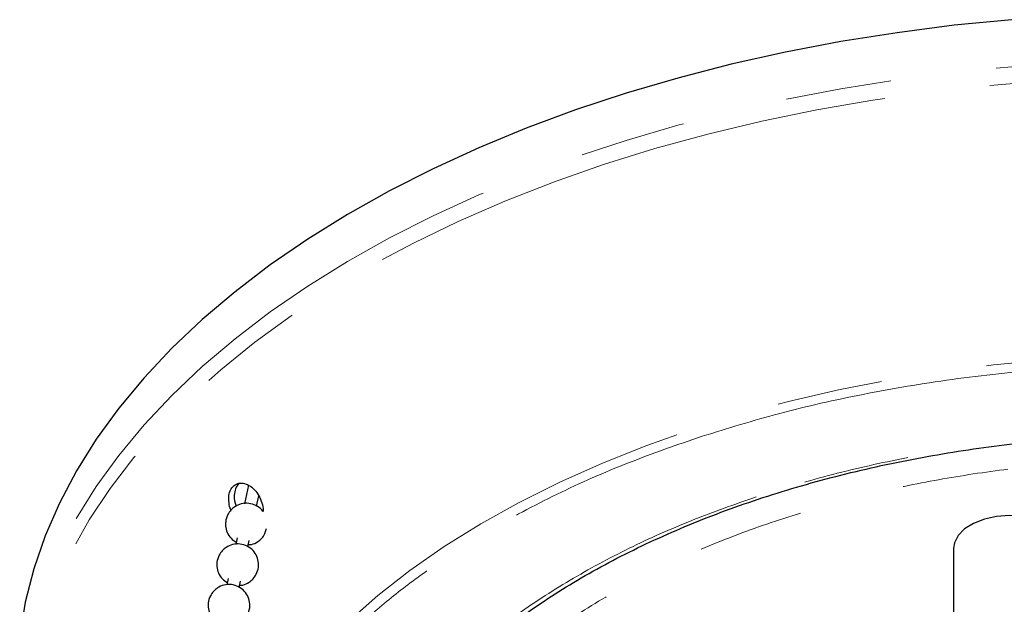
# Model space of a CAD drawing. Header units: millimetres. Extents: x 313 to 1951, y 543 to 2760.
# Tile 60 of 64: x 1451 to 1569, y 2689 to 2759. Entities that reach past the tile are written whole.
import ezdxf

# ---------------------------------------------------------------- set-up
doc = ezdxf.new("R2010")
doc.units = ezdxf.units.MM
doc.header["$LTSCALE"] = 10
doc.linetypes.add('PHANTOM', pattern=[12.7, 6.35, -1.27, 1.27, -1.27, 1.27, -1.27])

msp = doc.modelspace()

# ---------------------------------------------------------------- linework, layer by layer
at = {"color": 7, "linetype": 'Continuous', "lineweight": 25}
for p, q in [((1477.96, 2703.06), (1477.48, 2700.84)), ((1478.95, 2700.55), (1479.22, 2701.8)), ((1479.95, 2697.25), (1480.14, 2697.88)), ((1476.61, 2696.76), (1476.44, 2695.97)), ((1477.91, 2695.68), (1478.07, 2696.45)), ((1562.44, 2695.51), (1562.44, 2680.82)), ((1475.56, 2691.9), (1475.39, 2691.11)), ((1476.87, 2690.81), (1477.03, 2691.58))]:
    msp.add_line(p, q, dxfattribs=at)
at = {"color": 7, "linetype": 'Continuous', "lineweight": 25, "flags": 128}
for points in [[(1569.4, 2758.8), (1562.51, 2758.13), (1555.69, 2757.25), (1548.95, 2756.18), (1542.32, 2754.92), (1535.81, 2753.46), (1529.42, 2751.82), (1523.2, 2749.99), (1517.13, 2747.99), (1511.25, 2745.81), (1505.57, 2743.47), (1500.1, 2740.96), (1494.85, 2738.3), (1489.84, 2735.48), (1485.09, 2732.53), (1480.59, 2729.44), (1476.37, 2726.23), (1472.44, 2722.9), (1468.8, 2719.45), (1465.46, 2715.91), (1462.44, 2712.27), (1459.73, 2708.56), (1457.36, 2704.76), (1455.32, 2700.91), (1453.61, 2696.99), (1452.25, 2693.04), (1451.23, 2689.05), (1450.57, 2685.03)], [(1575.94, 2695.51), (1575.83, 2696.21), (1575.37, 2697.08), (1574.58, 2697.86), (1573.5, 2698.51), (1572.19, 2699.01), (1570.71, 2699.31), (1569.15, 2699.41), (1567.6, 2699.3), (1566.13, 2698.99), (1564.82, 2698.48), (1563.75, 2697.82), (1562.98, 2697.04), (1562.54, 2696.17), (1562.44, 2695.51)]]:
    msp.add_lwpolyline(points, dxfattribs=at)
at = {"color": 250, "linetype": 'PHANTOM', "lineweight": 18, "flags": 128}
for points in [[(1727.77, 2680.21), (1727.45, 2682.18), (1726.54, 2686.18), (1725.28, 2690.15), (1723.68, 2694.08), (1721.74, 2697.95), (1719.47, 2701.76), (1716.87, 2705.51), (1713.94, 2709.17), (1710.7, 2712.74), (1707.15, 2716.22), (1703.31, 2719.58), (1699.17, 2722.83), (1694.76, 2725.96), (1690.08, 2728.96), (1685.15, 2731.81), (1679.97, 2734.52), (1674.57, 2737.08), (1668.95, 2739.47), (1663.13, 2741.7), (1657.12, 2743.76), (1650.94, 2745.64), (1644.6, 2747.34), (1638.13, 2748.85), (1631.53, 2750.18), (1624.82, 2751.31), (1618.03, 2752.24), (1611.16, 2752.98), (1604.23, 2753.51), (1597.27, 2753.85), (1590.29, 2753.98), (1583.3, 2753.91), (1576.33, 2753.64), (1569.4, 2753.16), (1562.51, 2752.49), (1555.69, 2751.61), (1548.95, 2750.54), (1542.32, 2749.28), (1535.81, 2747.82), (1529.42, 2746.18), (1523.2, 2744.35), (1517.13, 2742.35), (1511.25, 2740.17), (1505.57, 2737.83), (1500.1, 2735.32), (1494.85, 2732.66), (1489.84, 2729.84), (1485.09, 2726.89), (1480.59, 2723.8), (1476.37, 2720.59), (1472.44, 2717.26), (1468.8, 2713.81), (1465.46, 2710.27), (1462.44, 2706.63), (1459.73, 2702.91), (1457.36, 2699.12), (1455.32, 2695.27), (1453.61, 2691.35), (1452.25, 2687.4), (1451.23, 2683.41), (1450.7, 2680.41)], [(1709.5, 2632.76), (1711.03, 2634.36), (1714.19, 2637.97), (1717.03, 2641.67), (1719.54, 2645.44), (1721.72, 2649.29), (1723.56, 2653.19), (1725.05, 2657.14), (1726.19, 2661.13), (1726.99, 2665.15), (1727.42, 2669.19), (1727.51, 2673.24), (1727.24, 2677.28), (1726.61, 2681.31), (1725.63, 2685.31), (1724.3, 2689.28), (1722.63, 2693.21), (1720.61, 2697.08), (1718.26, 2700.89), (1715.57, 2704.63), (1712.56, 2708.28), (1709.23, 2711.84), (1705.6, 2715.3), (1701.66, 2718.65), (1697.44, 2721.88), (1692.94, 2724.98), (1688.17, 2727.94), (1683.15, 2730.76), (1677.89, 2733.43), (1672.4, 2735.95), (1666.7, 2738.3), (1660.8, 2740.48), (1654.71, 2742.48), (1648.46, 2744.31), (1642.05, 2745.95), (1635.51, 2747.4), (1628.85, 2748.66), (1622.09, 2749.72), (1615.24, 2750.58), (1608.33, 2751.24), (1601.37, 2751.7), (1594.38, 2751.95), (1587.37, 2752), (1580.37, 2751.84), (1573.39, 2751.48), (1566.45, 2750.91), (1559.57, 2750.15), (1552.77, 2749.18), (1546.06, 2748.02), (1539.46, 2746.66), (1532.99, 2745.1), (1526.66, 2743.37), (1520.49, 2741.45), (1514.5, 2739.35), (1508.7, 2737.08), (1503.11, 2734.64), (1497.74, 2732.04), (1492.6, 2729.29), (1487.72, 2726.39), (1483.09, 2723.35), (1478.73, 2720.18), (1474.66, 2716.89), (1470.89, 2713.49), (1467.41, 2709.97), (1464.25, 2706.36), (1461.41, 2702.66), (1458.9, 2698.89), (1456.72, 2695.04), (1454.89, 2691.14), (1453.39, 2687.19), (1452.25, 2683.2), (1451.46, 2679.18), (1451.02, 2675.14), (1450.94, 2671.1), (1451.21, 2667.05), (1451.83, 2663.03), (1452.81, 2659.02), (1454.14, 2655.05), (1455.82, 2651.12), (1457.83, 2647.25), (1460.19, 2643.44), (1462.6, 2640.06)], [(1653.9, 2707.38), (1653.44, 2707.56), (1647.97, 2709.51), (1642.32, 2711.29), (1636.51, 2712.89), (1630.56, 2714.3), (1624.48, 2715.52), (1618.29, 2716.54), (1612.01, 2717.37), (1605.67, 2717.99), (1599.27, 2718.41), (1592.85, 2718.63), (1586.41, 2718.64), (1579.98, 2718.45), (1573.58, 2718.06), (1567.23, 2717.46), (1560.95, 2716.66), (1554.75, 2715.66), (1548.65, 2714.46), (1542.68, 2713.08), (1536.85, 2711.5), (1531.18, 2709.75), (1525.68, 2707.81), (1520.38, 2705.71), (1515.29, 2703.43), (1510.42, 2701), (1505.79, 2698.42), (1501.42, 2695.7), (1497.31, 2692.84), (1493.48, 2689.85), (1489.94, 2686.75), (1486.7, 2683.54), (1483.77, 2680.23), (1481.17, 2676.83), (1478.89, 2673.35), (1476.95, 2669.81), (1475.34, 2666.21), (1474.09, 2662.57), (1473.18, 2658.89), (1472.63, 2655.19), (1472.43, 2651.47), (1472.58, 2647.76), (1473.09, 2644.06), (1473.95, 2640.37), (1475.17, 2636.73), (1476.72, 2633.12), (1478.62, 2629.57), (1480.86, 2626.09), (1481.24, 2625.55)]]:
    msp.add_lwpolyline(points, dxfattribs=at)
at = {"color": 250, "linetype": 'PHANTOM', "lineweight": 18}
for points, knots in [([(1531.75, 2708.73), (1534.8, 2709.68), (1541.02, 2711.62), (1551.02, 2713.91), (1561.63, 2715.74), (1572.78, 2716.99), (1584.31, 2717.62), (1596.09, 2717.56), (1607.91, 2716.81), (1619.6, 2715.34), (1630.96, 2713.19), (1640.62, 2710.69), (1648.25, 2708.28), (1652.19, 2706.77), (1653.94, 2706.1)], [0, 0, 0, 0, 0.080752, 0.164222, 0.250172, 0.338304, 0.428262, 0.519641, 0.611991, 0.704836, 0.797681, 0.890031, 0.950957, 1, 1, 1, 1]), ([(1656.17, 2694.75), (1654.98, 2695.37), (1651.27, 2697.31), (1644.32, 2700.11), (1635.39, 2703.1), (1625.85, 2705.56), (1615.88, 2707.45), (1605.62, 2708.73), (1595.25, 2709.4), (1584.91, 2709.44), (1574.79, 2708.9), (1565, 2707.8), (1555.69, 2706.19), (1546.91, 2704.18), (1541.46, 2702.48), (1538.78, 2701.65)], [0, 0, 0, 0, 0.038327, 0.119075, 0.201097, 0.283992, 0.367331, 0.450669, 0.533564, 0.615587, 0.696335, 0.775443, 0.852592, 0.927516, 1, 1, 1, 1]), ([(1509.45, 2602.51), (1509.15, 2602.66), (1506.07, 2604.21), (1500.99, 2607.55), (1494.36, 2612.44), (1488.74, 2617.58), (1483.92, 2622.99), (1479.89, 2628.74), (1476.73, 2634.87), (1474.56, 2641.31), (1473.48, 2647.97), (1473.58, 2654.76), (1474.89, 2661.59), (1477.42, 2668.34), (1481.15, 2674.9), (1485.47, 2680.48), (1489.92, 2685.12), (1494.15, 2688.9), (1499.5, 2693.04), (1506.16, 2697.41), (1514.26, 2701.76), (1522.76, 2705.58), (1528.78, 2707.69), (1531.75, 2708.73)], [0, 0, 0, 0, 0.005543, 0.057037, 0.107044, 0.155424, 0.203803, 0.253811, 0.305305, 0.358105, 0.412, 0.466746, 0.522075, 0.577699, 0.633323, 0.688652, 0.725153, 0.761382, 0.797318, 0.850119, 0.901613, 0.951621, 1, 1, 1, 1]), ([(1495.98, 2637.61), (1495.37, 2639.24), (1494.12, 2642.54), (1493.24, 2647.67), (1493.14, 2652.98), (1493.97, 2658.4), (1495.76, 2663.86), (1498.53, 2669.27), (1502.29, 2674.54), (1506.99, 2679.59), (1512.57, 2684.33), (1518.93, 2688.69), (1525.95, 2692.61), (1533.51, 2696.05), (1541.46, 2698.97), (1549.65, 2701.38), (1557.95, 2703.28), (1566.34, 2704.7), (1574.92, 2705.68), (1583.8, 2706.22), (1592.99, 2706.27), (1602.38, 2705.79), (1611.84, 2704.76), (1621.21, 2703.16), (1630.34, 2700.99), (1639.09, 2698.28), (1647.26, 2695.04), (1653.17, 2692.29), (1656.1, 2690.51), (1656.75, 2690.11)], [0, 0, 0, 0, 0.034709, 0.070587, 0.10753, 0.145411, 0.184078, 0.223355, 0.263049, 0.302956, 0.342863, 0.382558, 0.421835, 0.460501, 0.498383, 0.535326, 0.571204, 0.605913, 0.640622, 0.6765, 0.713443, 0.751324, 0.789991, 0.829268, 0.868962, 0.908869, 0.948776, 0.988471, 1, 1, 1, 1]), ([(1538.78, 2701.65), (1536.18, 2700.74), (1530.89, 2698.88), (1523.43, 2695.53), (1516.32, 2691.7), (1509.73, 2687.39), (1503.79, 2682.62), (1498.63, 2677.45), (1494.37, 2671.95), (1491.1, 2666.19), (1488.87, 2660.27), (1487.72, 2654.28), (1487.64, 2648.32), (1488.59, 2642.47), (1490.49, 2636.82), (1493.26, 2631.44), (1496.79, 2626.39), (1501.04, 2621.65), (1505.23, 2617.73), (1508.29, 2615.51), (1509.45, 2614.67)], [0, 0, 0, 0, 0.052438, 0.106641, 0.162454, 0.219684, 0.2781, 0.337439, 0.397408, 0.457699, 0.517989, 0.577959, 0.637297, 0.695714, 0.752944, 0.808757, 0.86296, 0.915398, 0.967835, 1, 1, 1, 1])]:
    msp.add_open_spline(points, degree=3, knots=knots, dxfattribs=at)
at = {"color": 7, "linetype": 'Continuous', "lineweight": 25}
for points, knots in [([(1490.59, 2661.33), (1490.62, 2661.45), (1490.92, 2662.68), (1491.77, 2664.88), (1493.14, 2667.9), (1494.75, 2670.76), (1496.61, 2673.57), (1498.73, 2676.32), (1501.1, 2679), (1503.71, 2681.61), (1506.56, 2684.13), (1509.64, 2686.57), (1512.93, 2688.91), (1516.44, 2691.16), (1520.15, 2693.29), (1524.05, 2695.31), (1528.12, 2697.21), (1532.37, 2698.99), (1536.77, 2700.63), (1541.3, 2702.14), (1545.96, 2703.51), (1550.73, 2704.73), (1555.58, 2705.81), (1560.49, 2706.73), (1565.41, 2707.5), (1570.26, 2708.1), (1574.84, 2708.54), (1578.84, 2708.82), (1582.46, 2709), (1585.81, 2709.1), (1588.12, 2709.12), (1589.22, 2709.12)], [0, 0, 0, 0, 0.004725, 0.047067, 0.084924, 0.122665, 0.160302, 0.197853, 0.235336, 0.272768, 0.310162, 0.347529, 0.384877, 0.422208, 0.459526, 0.49683, 0.534119, 0.571385, 0.608622, 0.645817, 0.682949, 0.71999, 0.756889, 0.793562, 0.829844, 0.865373, 0.899153, 0.9286, 0.950978, 0.976513, 1, 1, 1, 1]), ([(1475.88, 2700.08), (1475.88, 2700.08), (1475.73, 2700.36), (1475.62, 2700.98), (1475.59, 2701.83), (1475.79, 2702.5), (1476.04, 2702.79), (1476.13, 2702.91)], [0, 0, 0, 0, 0.00397, 0.273258, 0.542568, 0.811893, 1, 1, 1, 1]), ([(1476.13, 2702.91), (1476.31, 2703.04), (1476.65, 2703.3), (1477.34, 2703.33), (1478.04, 2703.08), (1478.71, 2702.55), (1479.26, 2701.81), (1479.61, 2700.95), (1479.76, 2700.26), (1479.72, 2699.93), (1479.71, 2699.86)], [0, 0, 0, 0, 0.1380336, 0.2760667, 0.4141111, 0.5521631, 0.690203, 0.8282296, 0.9662624, 1, 1, 1, 1]), ([(1476.84, 2703.25), (1476.83, 2703.24), (1476.65, 2703.09), (1476.39, 2702.66), (1476.24, 2701.89), (1476.28, 2701.14), (1476.45, 2700.7), (1476.51, 2700.55)], [0, 0, 0, 0, 0.024048, 0.300797, 0.577545, 0.854315, 1, 1, 1, 1]), ([(1479.71, 2699.86), (1479.66, 2699.94), (1479.46, 2700.27), (1478.87, 2700.66), (1478.02, 2700.93), (1477.12, 2700.87), (1476.39, 2700.55), (1475.85, 2700.08), (1475.43, 2699.48), (1475.23, 2698.82), (1475.21, 2698.08), (1475.39, 2697.38), (1475.83, 2696.67), (1476.28, 2696.37), (1476.49, 2696.23)], [0, 0, 0, 0, 0.030212, 0.129255, 0.229661, 0.331542, 0.426118, 0.496416, 0.570883, 0.670964, 0.727136, 0.817567, 0.913742, 1, 1, 1, 1]), ([(1477.97, 2695.94), (1478.09, 2695.94), (1478.49, 2695.95), (1479.06, 2696.24), (1479.61, 2696.69), (1479.83, 2697.06), (1479.95, 2697.25)], [0, 0, 0, 0, 0.148478, 0.484959, 0.735063, 1, 1, 1, 1]), ([(1478.9, 2692.38), (1479.01, 2692.66), (1479.18, 2693.09), (1479.19, 2693.83), (1479.02, 2694.54), (1478.55, 2695.26), (1477.84, 2695.8), (1476.97, 2696.06), (1476.08, 2696), (1475.34, 2695.68), (1474.8, 2695.22), (1474.39, 2694.62), (1474.18, 2693.95), (1474.17, 2693.22), (1474.35, 2692.51), (1474.78, 2691.81), (1475.24, 2691.51), (1475.45, 2691.37)], [0, 0, 0, 0, 0.076243, 0.119036, 0.187929, 0.261196, 0.336649, 0.413141, 0.490755, 0.562806, 0.61636, 0.673091, 0.749334, 0.792127, 0.861019, 0.934287, 1, 1, 1, 1]), ([(1476.92, 2691.08), (1477.05, 2691.08), (1477.45, 2691.08), (1478.01, 2691.38), (1478.56, 2691.83), (1478.79, 2692.19), (1478.9, 2692.38)], [0, 0, 0, 0, 0.148478, 0.484959, 0.735063, 1, 1, 1, 1]), ([(1477.86, 2687.52), (1477.97, 2687.79), (1478.14, 2688.23), (1478.14, 2688.96), (1477.97, 2689.67), (1477.51, 2690.39), (1476.8, 2690.93), (1475.93, 2691.2), (1475.03, 2691.14), (1474.3, 2690.81), (1473.76, 2690.35), (1473.34, 2689.75), (1473.14, 2689.08), (1473.13, 2688.35), (1473.3, 2687.65), (1473.74, 2686.94), (1474.19, 2686.64), (1474.41, 2686.5)], [0, 0, 0, 0, 0.076243, 0.119036, 0.187929, 0.261196, 0.336649, 0.413141, 0.490755, 0.562806, 0.61636, 0.673091, 0.749334, 0.792127, 0.861019, 0.934287, 1, 1, 1, 1])]:
    msp.add_open_spline(points, degree=3, knots=knots, dxfattribs=at)

doc.saveas('drawing.dxf')
